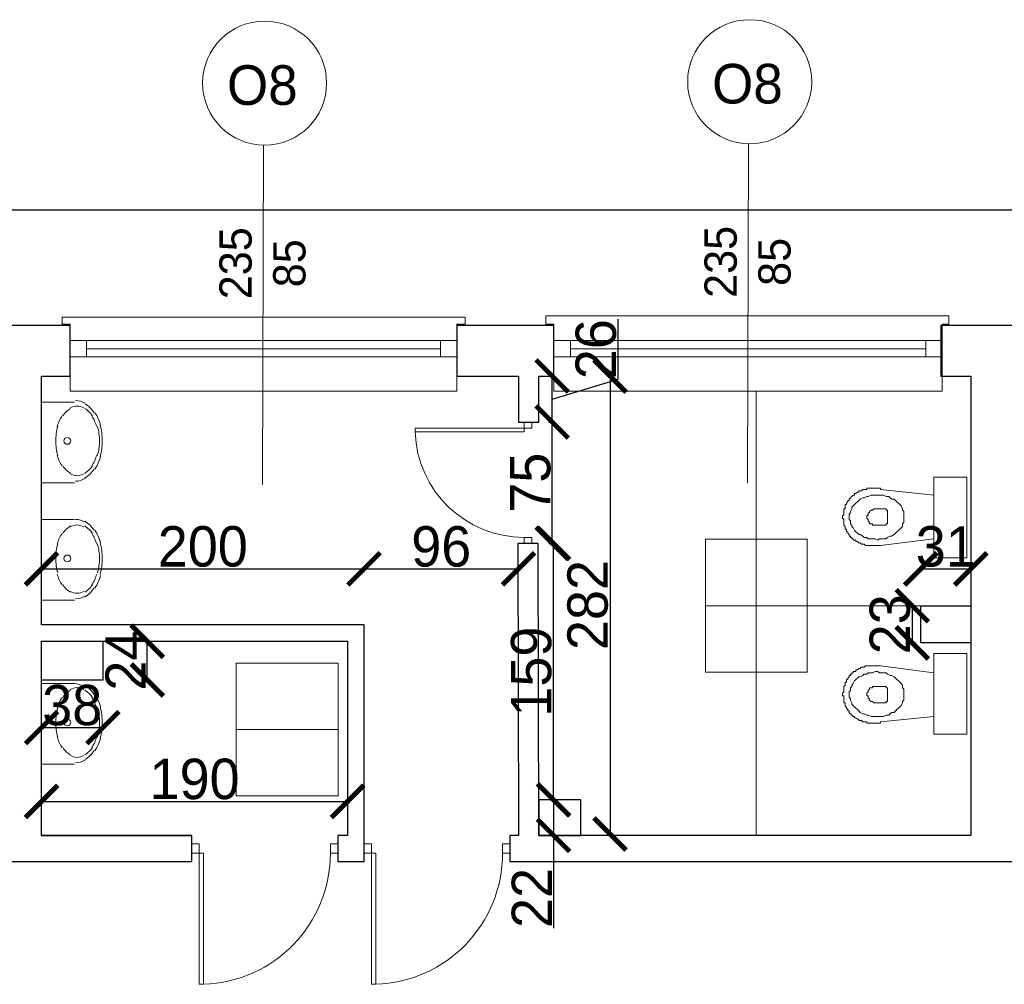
# Model space of a CAD drawing. Header units: centimetres. Extents: x -17621 to 77377, y -18613 to 66.
# Tile 59 of 173: x 14164 to 14774, y -16246 to -15649. Entities that reach past the tile are written whole.
import ezdxf

# ---------------------------------------------------------------- set-up
doc = ezdxf.new("R2010")
doc.units = ezdxf.units.CM
doc.layers.add('0-wymiarowanie rys.CAD', color=5, linetype='Continuous', lineweight=0, true_color=0x0000ff)
for name, color, linetype, lineweight in [('a_drzwi i okna', 2, 'Continuous', 0), ('a_inwentaryzacja', 141, 'Continuous', 0), ('a_wymiarowanie', 211, 'Continuous', 0), ('drzwi', 2, 'Continuous', 0), ('pomieszczenia', 191, 'Continuous', 5)]:
    doc.layers.add(name, color=color, linetype=linetype, lineweight=lineweight)
for name, color, linetype in [('PDF2_A220 ŚCIANY WEWNĘTRZNE', 7, 'Continuous'), ('PDF2_A310 STOLARKA ZEWNĘTRZNA', 7, 'Continuous'), ('PDF2_A720 MEBLE', 7, 'Continuous'), ('PDF2_WIDOKOWA', 7, 'Continuous')]:
    doc.layers.add(name, color=color, linetype=linetype)
doc.styles.add('PDF Century Gothic', font='GOTHIC.TTF')
doc.dimstyles.new('ISO-25', dxfattribs={"dimtxt": 25, "dimasz": 20, "dimexe": 0.6, "dimexo": 0.375, "dimtad": 1, "dimdec": 0, "dimtxsty": 'PDF Century Gothic', "dimblk": 'ARCHTICK', "dimcen": 2.5, "dimadec": 1, "dimazin": 0, "dimtfac": 1, "dimtdec": 0, "dimtmove": 0, "dimatfit": 3, "dimldrblk": 'ARCHTICK', "dimfxl": 2, "dimfxlon": 1, "dimarcsym": 0})

# ---------------------------------------------------------------- blocks, each defined once
blk = doc.blocks.new('_ArchTick')
at = {"color": 0, "linetype": 'ByBlock', "const_width": 0.15}
blk.add_lwpolyline([(-0.5, -0.5), (0.5, 0.5)], dxfattribs=at)
blk = doc.blocks.new('*D333')
at = {"layer": 'a_wymiarowanie', "color": 0, "lineweight": -2, "transparency": 16777216}
for p, q in [((14492.75, -15972.87), (14495.35, -15972.87)), ((14494.75, -16131.72), (14494.75, -15972.87)), ((14492.75, -16131.72), (14495.35, -16131.72))]:
    blk.add_line(p, q, dxfattribs=at)
at = {"layer": 'Defpoints', "color": 0, "transparency": 16777216}
for p in [(14484.87, -15972.87), (14494.75, -15972.87), (14485.72, -16131.72)]:
    blk.add_point(p, dxfattribs=at)
at = {"layer": 'a_wymiarowanie', "color": 0, "lineweight": -2, "transparency": 16777216, "xscale": 20, "yscale": 20, "zscale": 20}
for p, rotation in [((14494.75, -15972.87), 90), ((14494.75, -16131.72), 270)]:
    blk.add_blockref('_ArchTick', p, dxfattribs=dict(at, rotation=rotation))
at = {"layer": 'a_wymiarowanie', "color": 0, "lineweight": 0, "transparency": 16777216, "insert": (14481, -16052.3), "char_height": 25, "attachment_point": 5, "rotation": 90, "style": 'PDF Century Gothic'}
blk.add_mtext('159', dxfattribs=at)
blk = doc.blocks.new('*D81')
at = {"layer": 'a_wymiarowanie', "color": 0, "lineweight": -2, "transparency": 16777216}
for p, q in [((14491.91, -15897.72), (14494.51, -15897.72)), ((14493.91, -15972.87), (14493.91, -15897.72)), ((14491.91, -15972.87), (14494.51, -15972.87))]:
    blk.add_line(p, q, dxfattribs=at)
at = {"layer": 'Defpoints', "color": 0, "transparency": 16777216}
for p in [(14484.87, -15897.72), (14493.91, -15897.72), (14484.87, -15972.87)]:
    blk.add_point(p, dxfattribs=at)
at = {"layer": 'a_wymiarowanie', "color": 0, "lineweight": -2, "transparency": 16777216, "xscale": 20, "yscale": 20, "zscale": 20}
for p, rotation in [((14493.91, -15897.72), 90), ((14493.91, -15972.87), 270)]:
    blk.add_blockref('_ArchTick', p, dxfattribs=dict(at, rotation=rotation))
at = {"layer": 'a_wymiarowanie', "color": 0, "lineweight": 0, "transparency": 16777216, "insert": (14480.47, -15935.3), "char_height": 25, "attachment_point": 5, "rotation": 90, "style": 'PDF Century Gothic'}
blk.add_mtext('75', dxfattribs=at)
blk = doc.blocks.new('*D82')
at = {"layer": 'a_wymiarowanie', "color": 0, "lineweight": -2, "transparency": 16777216}
for p, q in [((14534.83, -15871.2), (14534.83, -15833.94)), ((14491.91, -15869.24), (14494.51, -15869.24)), ((14493.91, -15897.72), (14493.91, -15869.24)), ((14493.91, -15883.48), (14534.83, -15871.2)), ((14491.91, -15897.72), (14494.51, -15897.72))]:
    blk.add_line(p, q, dxfattribs=at)
at = {"layer": 'Defpoints', "color": 0, "transparency": 16777216}
for p in [(14484.87, -15869.24), (14493.91, -15869.24), (14484.87, -15897.72)]:
    blk.add_point(p, dxfattribs=at)
at = {"layer": 'a_wymiarowanie', "color": 0, "lineweight": -2, "transparency": 16777216, "xscale": 20, "yscale": 20, "zscale": 20}
for p, rotation in [((14493.91, -15869.24), 90), ((14493.91, -15897.72), 270)]:
    blk.add_blockref('_ArchTick', p, dxfattribs=dict(at, rotation=rotation))
at = {"layer": 'a_wymiarowanie', "color": 0, "lineweight": 0, "transparency": 16777216, "insert": (14521.08, -15852.57), "char_height": 25, "attachment_point": 5, "rotation": 90, "style": 'PDF Century Gothic'}
blk.add_mtext('26', dxfattribs=at)
blk = doc.blocks.new('*D334')
at = {"layer": 'a_wymiarowanie', "color": 0, "lineweight": -2, "transparency": 16777216}
for p, q in [((14496.75, -16131.72), (14494.15, -16131.72)), ((14494.75, -16131.72), (14494.75, -16153.72)), ((14496.75, -16153.72), (14494.15, -16153.72)), ((14494.75, -16153.72), (14494.75, -16211.24))]:
    blk.add_line(p, q, dxfattribs=at)
at = {"layer": 'Defpoints', "color": 0, "transparency": 16777216}
for p in [(14511.72, -16131.72), (14494.75, -16153.72), (14511.72, -16153.72)]:
    blk.add_point(p, dxfattribs=at)
at = {"layer": 'a_wymiarowanie', "color": 0, "lineweight": -2, "transparency": 16777216, "xscale": 20, "yscale": 20, "zscale": 20}
for p, rotation in [((14494.75, -16131.72), 90), ((14494.75, -16153.72), 270)]:
    blk.add_blockref('_ArchTick', p, dxfattribs=dict(at, rotation=rotation))
at = {"layer": 'a_wymiarowanie', "color": 0, "lineweight": 0, "transparency": 16777216, "insert": (14481.31, -16192.48), "char_height": 25, "attachment_point": 5, "rotation": 90, "style": 'PDF Century Gothic'}
blk.add_mtext('22', dxfattribs=at)
blk = doc.blocks.new('*D335')
at = {"layer": 'a_wymiarowanie', "color": 0, "lineweight": -2, "transparency": 16777216}
for p, q in [((14719.01, -16011.48), (14716.41, -16011.48)), ((14717.01, -16011.48), (14717.01, -16034.48)), ((14719.01, -16034.48), (14716.41, -16034.48))]:
    blk.add_line(p, q, dxfattribs=at)
at = {"layer": 'Defpoints', "color": 0, "transparency": 16777216}
for p in [(14722.26, -16011.48), (14717.01, -16034.48), (14722.26, -16034.48)]:
    blk.add_point(p, dxfattribs=at)
at = {"layer": 'a_wymiarowanie', "color": 0, "lineweight": -2, "transparency": 16777216, "xscale": 20, "yscale": 20, "zscale": 20}
for p, rotation in [((14717.01, -16011.48), 90), ((14717.01, -16034.48), 270)]:
    blk.add_blockref('_ArchTick', p, dxfattribs=dict(at, rotation=rotation))
at = {"layer": 'a_wymiarowanie', "color": 0, "lineweight": 0, "transparency": 16777216, "insert": (14703.26, -16022.98), "char_height": 25, "attachment_point": 5, "rotation": 90, "style": 'PDF Century Gothic'}
blk.add_mtext('23', dxfattribs=at)
blk = doc.blocks.new('*D83')
at = {"layer": 'a_wymiarowanie', "color": 0, "lineweight": -2, "transparency": 16777216}
for p, q in [((14531.74, -15869.24), (14529.14, -15869.24)), ((14529.74, -15869.24), (14529.74, -16152.87)), ((14531.74, -16152.87), (14529.14, -16152.87))]:
    blk.add_line(p, q, dxfattribs=at)
at = {"layer": 'Defpoints', "color": 0, "transparency": 16777216}
for p in [(14753.26, -15869.24), (14529.74, -16152.87), (14753.26, -16152.87)]:
    blk.add_point(p, dxfattribs=at)
at = {"layer": 'a_wymiarowanie', "color": 0, "lineweight": -2, "transparency": 16777216, "xscale": 20, "yscale": 20, "zscale": 20}
for p, rotation in [((14529.74, -15869.24), 90), ((14529.74, -16152.87), 270)]:
    blk.add_blockref('_ArchTick', p, dxfattribs=dict(at, rotation=rotation))
at = {"layer": 'a_wymiarowanie', "color": 0, "lineweight": 0, "transparency": 16777216, "insert": (14515.99, -16011.06), "char_height": 25, "attachment_point": 5, "rotation": 90, "style": 'PDF Century Gothic'}
blk.add_mtext('282', dxfattribs=at)
blk = doc.blocks.new('*D84')
at = {"layer": 'a_wymiarowanie', "color": 0, "lineweight": -2, "transparency": 16777216}
for p, q in [((14177.53, -16134.66), (14177.53, -16132.06)), ((14177.53, -16132.66), (14367.18, -16132.66)), ((14367.18, -16134.66), (14367.18, -16132.06))]:
    blk.add_line(p, q, dxfattribs=at)
at = {"layer": 'Defpoints', "color": 0, "transparency": 16777216}
for p in [(14367.18, -16132.66), (14177.53, -16152.87), (14367.18, -16152.87)]:
    blk.add_point(p, dxfattribs=at)
at = {"layer": 'a_wymiarowanie', "color": 0, "lineweight": -2, "transparency": 16777216, "xscale": 20, "yscale": 20, "zscale": 20, "rotation": 180}
blk.add_blockref('_ArchTick', (14177.53, -16132.66), dxfattribs=at)
at = {"layer": 'a_wymiarowanie', "color": 0, "lineweight": -2, "transparency": 16777216, "xscale": 20, "yscale": 20, "zscale": 20}
blk.add_blockref('_ArchTick', (14367.18, -16132.66), dxfattribs=at)
at = {"layer": 'a_wymiarowanie', "color": 0, "lineweight": 0, "transparency": 16777216, "insert": (14272.36, -16118.9), "char_height": 25, "attachment_point": 5, "style": 'PDF Century Gothic'}
blk.add_mtext('190', dxfattribs=at)
blk = doc.blocks.new('*D85')
at = {"layer": 'a_wymiarowanie', "color": 0, "lineweight": -2, "transparency": 16777216}
for p, q in [((14177.53, -15990.63), (14177.53, -15988.03)), ((14177.53, -15988.63), (14377.34, -15988.63)), ((14377.34, -15990.63), (14377.34, -15988.03))]:
    blk.add_line(p, q, dxfattribs=at)
at = {"layer": 'Defpoints', "color": 0, "transparency": 16777216}
for p in [(14377.34, -15988.63), (14177.53, -16023.33), (14377.34, -16023.33)]:
    blk.add_point(p, dxfattribs=at)
at = {"layer": 'a_wymiarowanie', "color": 0, "lineweight": -2, "transparency": 16777216, "xscale": 20, "yscale": 20, "zscale": 20, "rotation": 180}
blk.add_blockref('_ArchTick', (14177.53, -15988.63), dxfattribs=at)
at = {"layer": 'a_wymiarowanie', "color": 0, "lineweight": -2, "transparency": 16777216, "xscale": 20, "yscale": 20, "zscale": 20}
blk.add_blockref('_ArchTick', (14377.34, -15988.63), dxfattribs=at)
at = {"layer": 'a_wymiarowanie', "color": 0, "lineweight": 0, "transparency": 16777216, "insert": (14277.44, -15974.88), "char_height": 25, "attachment_point": 5, "style": 'PDF Century Gothic'}
blk.add_mtext('200', dxfattribs=at)
blk = doc.blocks.new('*D86')
at = {"layer": 'a_wymiarowanie', "color": 0, "lineweight": -2, "transparency": 16777216}
for p, q in [((14377.34, -15990.63), (14377.34, -15988.03)), ((14377.34, -15988.63), (14473.02, -15988.63)), ((14473.02, -15988.63), (14473.02, -15988.03))]:
    blk.add_line(p, q, dxfattribs=at)
at = {"layer": 'Defpoints', "color": 0, "transparency": 16777216}
for p in [(14473.02, -15988.63), (14473.02, -15988.63), (14377.34, -16023.33)]:
    blk.add_point(p, dxfattribs=at)
at = {"layer": 'a_wymiarowanie', "color": 0, "lineweight": -2, "transparency": 16777216, "xscale": 20, "yscale": 20, "zscale": 20, "rotation": 180}
blk.add_blockref('_ArchTick', (14377.34, -15988.63), dxfattribs=at)
at = {"layer": 'a_wymiarowanie', "color": 0, "lineweight": -2, "transparency": 16777216, "xscale": 20, "yscale": 20, "zscale": 20}
blk.add_blockref('_ArchTick', (14473.02, -15988.63), dxfattribs=at)
at = {"layer": 'a_wymiarowanie', "color": 0, "lineweight": 0, "transparency": 16777216, "insert": (14425.18, -15974.88), "char_height": 25, "attachment_point": 5, "style": 'PDF Century Gothic'}
blk.add_mtext('96', dxfattribs=at)
blk = doc.blocks.new('*D336')
at = {"layer": 'a_wymiarowanie', "color": 0, "lineweight": -2, "transparency": 16777216}
for p, q in [((14722.26, -15990.63), (14722.26, -15988.03)), ((14722.26, -15988.63), (14753.26, -15988.63)), ((14753.26, -15990.63), (14753.26, -15988.03))]:
    blk.add_line(p, q, dxfattribs=at)
at = {"layer": 'Defpoints', "color": 0, "transparency": 16777216}
for p in [(14753.26, -15988.63), (14722.26, -16034.48), (14753.26, -16034.48)]:
    blk.add_point(p, dxfattribs=at)
at = {"layer": 'a_wymiarowanie', "color": 0, "lineweight": -2, "transparency": 16777216, "xscale": 20, "yscale": 20, "zscale": 20, "rotation": 180}
blk.add_blockref('_ArchTick', (14722.26, -15988.63), dxfattribs=at)
at = {"layer": 'a_wymiarowanie', "color": 0, "lineweight": -2, "transparency": 16777216, "xscale": 20, "yscale": 20, "zscale": 20}
blk.add_blockref('_ArchTick', (14753.26, -15988.63), dxfattribs=at)
at = {"layer": 'a_wymiarowanie', "color": 0, "lineweight": 0, "transparency": 16777216, "insert": (14737.76, -15974.88), "char_height": 25, "attachment_point": 5, "style": 'PDF Century Gothic'}
blk.add_mtext('31', dxfattribs=at)
blk = doc.blocks.new('*D87')
at = {"layer": 'a_wymiarowanie', "color": 0, "lineweight": -2, "transparency": 16777216}
for p, q in [((14177.53, -16084.94), (14177.53, -16087.54)), ((14215.53, -16084.94), (14215.53, -16087.54)), ((14177.53, -16086.94), (14215.53, -16086.94))]:
    blk.add_line(p, q, dxfattribs=at)
at = {"layer": 'Defpoints', "color": 0, "transparency": 16777216}
for p in [(14177.53, -16057.49), (14215.53, -16057.49), (14215.53, -16086.94)]:
    blk.add_point(p, dxfattribs=at)
at = {"layer": 'a_wymiarowanie', "color": 0, "lineweight": -2, "transparency": 16777216, "xscale": 20, "yscale": 20, "zscale": 20, "rotation": 180}
blk.add_blockref('_ArchTick', (14177.53, -16086.94), dxfattribs=at)
at = {"layer": 'a_wymiarowanie', "color": 0, "lineweight": -2, "transparency": 16777216, "xscale": 20, "yscale": 20, "zscale": 20}
blk.add_blockref('_ArchTick', (14215.53, -16086.94), dxfattribs=at)
at = {"layer": 'a_wymiarowanie', "color": 0, "lineweight": 0, "transparency": 16777216, "insert": (14196.53, -16073.19), "char_height": 25, "attachment_point": 5, "style": 'PDF Century Gothic'}
blk.add_mtext('38', dxfattribs=at)
blk = doc.blocks.new('*D88')
at = {"layer": 'a_wymiarowanie', "color": 0, "lineweight": -2, "transparency": 16777216}
for p, q in [((14241.04, -16033.49), (14243.64, -16033.49)), ((14243.04, -16057.49), (14243.04, -16033.49)), ((14241.04, -16057.49), (14243.64, -16057.49))]:
    blk.add_line(p, q, dxfattribs=at)
at = {"layer": 'Defpoints', "color": 0, "transparency": 16777216}
for p in [(14231.8, -16033.49), (14243.04, -16033.49), (14231.8, -16057.49)]:
    blk.add_point(p, dxfattribs=at)
at = {"layer": 'a_wymiarowanie', "color": 0, "lineweight": -2, "transparency": 16777216, "xscale": 20, "yscale": 20, "zscale": 20}
for p, rotation in [((14243.04, -16033.49), 90), ((14243.04, -16057.49), 270)]:
    blk.add_blockref('_ArchTick', p, dxfattribs=dict(at, rotation=rotation))
at = {"layer": 'a_wymiarowanie', "color": 0, "lineweight": 0, "transparency": 16777216, "insert": (14229.6, -16045.49), "char_height": 25, "attachment_point": 5, "rotation": 90, "style": 'PDF Century Gothic'}
blk.add_mtext('24', dxfattribs=at)
blk = doc.blocks.new('*D1055')
at = {"layer": '0-wymiarowanie rys.CAD', "color": 0, "linetype": 'Continuous', "lineweight": -2, "transparency": 16777216}
for p, q in [((10837.45, -15768.43), (10837.45, -15765.83)), ((15683.74, -15766.43), (10837.45, -15766.43)), ((15683.74, -15768.43), (15683.74, -15765.83))]:
    blk.add_line(p, q, dxfattribs=at)
at = {"layer": 'Defpoints', "color": 0, "linetype": 'Continuous', "transparency": 16777216}
for p in [(10837.45, -15766.43), (10837.45, -15837.91), (15683.74, -15837.07)]:
    blk.add_point(p, dxfattribs=at)
at = {"layer": '0-wymiarowanie rys.CAD', "color": 0, "linetype": 'Continuous', "lineweight": -2, "transparency": 16777216, "xscale": 20, "yscale": 20, "zscale": 20, "rotation": 180}
blk.add_blockref('_ArchTick', (10837.45, -15766.43), dxfattribs=at)
at = {"layer": '0-wymiarowanie rys.CAD', "color": 0, "linetype": 'Continuous', "lineweight": -2, "transparency": 16777216, "xscale": 20, "yscale": 20, "zscale": 20}
blk.add_blockref('_ArchTick', (15683.74, -15766.43), dxfattribs=at)
at = {"layer": '0-wymiarowanie rys.CAD', "color": 0, "linetype": 'Continuous', "transparency": 16777216, "insert": (13260.6, -15752.67), "char_height": 25, "attachment_point": 5, "style": 'PDF Century Gothic'}
blk.add_mtext('4846', dxfattribs=at)

msp = doc.modelspace()

# ---------------------------------------------------------------- linework, layer by layer
at = {"layer": 'a_drzwi i okna'}
for p, q in [((14314.96, -15726.22), (14314.43, -15936.4)), ((14615.52, -15725.38), (14615, -15935.55))]:
    msp.add_line(p, q, dxfattribs=at)
for centre in [(14315.71, -15687.8), (14616.28, -15686.95)]:
    msp.add_circle(centre, 38.43, dxfattribs=at)
at = {"layer": 'a_inwentaryzacja', "lineweight": 25}
for p, q in [((15095.31, -15837.91), (14734.64, -15837.91)), ((14734.64, -15837.91), (14734.64, -15869.24)), ((14734.64, -15869.24), (14753.26, -15869.24)), ((14753.26, -15869.24), (14753.26, -16153.72)), ((14485.29, -15972.87), (14472.59, -15972.87)), ((14472.59, -15972.87), (14473.02, -16153.72)), ((14485.72, -16153.72), (14485.29, -15972.87)), ((14473.02, -16153.72), (14467.7, -16153.72)), ((14467.7, -16153.72), (14467.7, -16169.81)), ((14753.26, -16153.72), (14485.72, -16153.72)), ((14467.7, -16169.81), (14950.14, -16169.81))]:
    msp.add_line(p, q, dxfattribs=at)
msp.add_lwpolyline([(14057.92, -16169.81), (14270.67, -16169.81), (14270.67, -16153.72), (14177.53, -16153.72), (14177.53, -16033.49), (14367.18, -16033.49), (14367.18, -16153.72), (14361.02, -16153.72), (14361.02, -16169.81), (14377.34, -16169.81), (14377.34, -16023.33), (14177.53, -16023.33), (14177.53, -15869.24), (14195.31, -15869.24), (14195.31, -15837.91), (14135.2, -15837.91)], dxfattribs=at)
for points in [[(14485.72, -15897.83), (14485.72, -15869.24), (14495.03, -15869.24), (14495.03, -15837.91), (14434.92, -15837.91), (14434.92, -15869.24), (14473.02, -15869.24), (14473.02, -15897.83)], [(14753.26, -16011.48), (14753.26, -16034.48), (14722.26, -16034.48), (14722.26, -16011.48)], [(14177.53, -16033.49), (14215.53, -16033.49), (14215.53, -16057.49), (14177.53, -16057.49)], [(14485.72, -16153.72), (14511.72, -16153.72), (14511.72, -16131.72), (14485.72, -16131.72)]]:
    msp.add_lwpolyline(points, close=True, dxfattribs=at)
at = {"layer": 'drzwi'}
for points in [[(14476.56, -15901.59), (14476.56, -15897.83), (14481.32, -15897.83), (14481.32, -15901.59), (14476.56, -15901.59), (14476.56, -15903.84), (14409.07, -15903.84), (14409.03, -15901.59), (14476.56, -15901.59)], [(14275.18, -16164.63), (14270.67, -16164.63), (14270.67, -16158.9), (14275.18, -16158.9), (14275.18, -16164.63), (14277.89, -16164.63), (14277.89, -16245.9), (14275.18, -16245.95), (14275.18, -16164.63)], [(14381.86, -16164.63), (14377.34, -16164.63), (14377.34, -16158.9), (14381.86, -16158.9), (14381.86, -16164.63), (14384.57, -16164.63), (14384.57, -16245.9), (14381.86, -16245.95), (14381.86, -16164.63)]]:
    msp.add_lwpolyline(points, dxfattribs=at)
for points in [[(14476.56, -15969.12), (14476.56, -15972.87), (14481.32, -15972.87), (14481.32, -15969.12)], [(14356.5, -16164.63), (14361.02, -16164.63), (14361.02, -16158.9), (14356.5, -16158.9)], [(14463.18, -16164.63), (14467.7, -16164.63), (14467.7, -16158.9), (14463.18, -16158.9)]]:
    msp.add_lwpolyline(points, close=True, dxfattribs=at)
for centre, radius, start, end in [((14476.44, -15901.68), 67.45, 181.8363, 270.10555), ((14275.29, -16164.78), 81.21, 271.8363, 0.10555), ((14381.97, -16164.78), 81.21, 271.8363, 0.10555)]:
    msp.add_arc(centre, radius, start, end, dxfattribs=at)
at = {"layer": 'PDF2_A220 ŚCIANY WEWNĘTRZNE', "lineweight": 25}
msp.add_lwpolyline([(14177.53, -16153.72), (14270.67, -16153.72)], dxfattribs=at)
at = {"layer": 'PDF2_A310 STOLARKA ZEWNĘTRZNA', "lineweight": 5}
for points in [[(14434.92, -15878.55), (14434.92, -15837.07), (14440, -15837.07), (14440, -15832.83), (14195.31, -15832.83), (14190.23, -15832.83), (14190.23, -15837.07), (14195.31, -15837.07), (14195.31, -15878.55)], [(14735.48, -15878.55), (14735.48, -15837.07), (14739.72, -15837.07), (14739.72, -15831.99), (14495.03, -15831.99), (14489.95, -15831.99), (14489.95, -15837.07), (14495.03, -15837.07), (14495.03, -15878.55)], [(14434.92, -15857.39), (14424.76, -15857.39), (14205.47, -15857.39), (14195.31, -15857.39), (14195.31, -15847.23), (14205.47, -15847.23), (14424.76, -15847.23), (14434.92, -15847.23)], [(14735.48, -15857.39), (14725.32, -15857.39), (14505.19, -15857.39), (14495.03, -15857.39), (14495.03, -15847.23), (14505.19, -15847.23), (14725.32, -15847.23), (14735.48, -15847.23)]]:
    msp.add_lwpolyline(points, close=True, dxfattribs=at)
for points in [[(14205.47, -15847.23), (14205.47, -15857.39)], [(14424.76, -15847.23), (14424.76, -15857.39)], [(14505.19, -15847.23), (14505.19, -15857.39)], [(14725.32, -15847.23), (14725.32, -15857.39)], [(14424.76, -15852.31), (14205.47, -15852.31)], [(14725.32, -15852.31), (14505.19, -15852.31)]]:
    msp.add_lwpolyline(points, dxfattribs=at)
at = {"layer": 'PDF2_A720 MEBLE', "lineweight": 0}
for points in [[(14197.85, -15935.28), (14177.53, -15935.28), (14177.53, -15885.33), (14197.85, -15885.33)], [(14197.85, -15958.14), (14177.53, -15958.14), (14177.53, -16008.09), (14197.85, -16008.09)], [(14197.85, -16059.74), (14177.53, -16059.74), (14177.53, -16109.69), (14197.85, -16109.69)]]:
    msp.add_lwpolyline(points, dxfattribs=at)
for points in [[(14203.67, -15888.97, 0.138478), (14199.46, -15887.79, 0.138478), (14195.26, -15888.98)], [(14187.58, -15900.38, 0.068272), (14186.34, -15909.38, 0.068272), (14187.58, -15918.39)], [(14212.2, -15918.38, 0.068248), (14213.43, -15909.37, 0.068272), (14212.2, -15900.37)], [(14213.77, -15919.29, 0.068248), (14215.13, -15909.37, 0.068273), (14213.77, -15899.45)], [(14195.26, -15929.78, 0.138479), (14199.47, -15930.97, 0.138478), (14203.67, -15929.78)], [(14203.67, -15962.64, 0.138478), (14199.46, -15961.45, 0.138478), (14195.26, -15962.64)], [(14187.58, -15973.19, 0.068248), (14186.34, -15982.2, 0.068272), (14187.58, -15991.2)], [(14212.2, -15991.2, 0.068272), (14213.43, -15982.19, 0.068272), (14212.2, -15973.18)], [(14213.77, -15992.11, 0.068273), (14215.13, -15982.19, 0.068273), (14213.77, -15972.27)], [(14195.26, -16002.6, 0.138478), (14199.47, -16003.78, 0.138478), (14203.67, -16002.6)], [(14203.67, -16063.39, 0.138478), (14199.46, -16062.21, 0.138478), (14195.26, -16063.4)], [(14213.77, -16093.71, 0.068273), (14215.13, -16083.79, 0.068273), (14213.77, -16073.87)], [(14187.58, -16074.8, 0.068248), (14186.34, -16083.8, 0.068272), (14187.58, -16092.81)], [(14212.2, -16092.8, 0.068272), (14213.43, -16083.79, 0.068272), (14212.2, -16074.79)], [(14195.26, -16104.2, 0.138478), (14199.47, -16105.39, 0.138478), (14203.67, -16104.2)]]:
    msp.add_lwpolyline(points, format="xyb", dxfattribs=at)
for points in [[(14730.4, -15981.85), (14730.4, -15931.89), (14750.72, -15931.89), (14750.72, -15981.85)], [(14730.4, -15942.9), (14697.38, -15939.51), (14697.38, -15938.67), (14696.54, -15938.67), (14695.69, -15938.67), (14694.84, -15938.67), (14694, -15938.67), (14693.15, -15938.67), (14692.3, -15938.67), (14691.46, -15938.67), (14690.61, -15938.67), (14689.76, -15938.67), (14688.92, -15938.67), (14688.92, -15939.51), (14688.07, -15939.51), (14687.22, -15939.51), (14686.38, -15939.51), (14685.53, -15940.36), (14684.68, -15940.36), (14683.84, -15940.36), (14683.84, -15941.21), (14682.99, -15941.21), (14682.14, -15942.05), (14681.3, -15942.05), (14681.3, -15942.9), (14680.45, -15942.9), (14679.6, -15943.75), (14678.76, -15944.59), (14677.91, -15945.44), (14677.91, -15946.29), (14677.06, -15946.29), (14677.06, -15947.13), (14676.22, -15947.98), (14676.22, -15948.83), (14675.37, -15948.83), (14675.37, -15949.67), (14675.37, -15950.52), (14675.37, -15951.37), (14674.52, -15951.37), (14674.52, -15952.21), (14674.52, -15953.06), (14674.52, -15953.91), (14674.52, -15954.75), (14674.52, -15955.6), (14673.68, -15955.6), (14673.68, -15956.45), (14673.68, -15957.29), (14674.52, -15958.14), (14674.52, -15958.99), (14674.52, -15959.83), (14674.52, -15960.68), (14674.52, -15961.53), (14675.37, -15962.37), (14675.37, -15963.22), (14675.37, -15964.07), (14676.22, -15964.07), (14676.22, -15964.91), (14676.22, -15965.76), (14677.06, -15965.76), (14677.06, -15966.61), (14677.91, -15967.45), (14677.91, -15968.3), (14678.76, -15968.3), (14678.76, -15969.15), (14679.6, -15969.15), (14679.6, -15969.99), (14680.45, -15969.99), (14680.45, -15970.84), (14681.3, -15970.84), (14682.14, -15970.84), (14682.14, -15971.69), (14682.99, -15971.69), (14683.84, -15972.53), (14684.68, -15972.53), (14685.53, -15973.38), (14686.38, -15973.38), (14687.22, -15973.38), (14688.07, -15974.23), (14688.92, -15974.23), (14689.76, -15974.23), (14690.61, -15974.23), (14691.46, -15974.23), (14692.3, -15974.23), (14693.15, -15974.23), (14694, -15974.23), (14694.84, -15974.23), (14695.69, -15974.23), (14696.54, -15974.23), (14697.38, -15974.23), (14730.4, -15969.99)], [(14711.78, -15956.45), (14711.78, -15958.14), (14711.78, -15958.99), (14711.78, -15959.83), (14710.93, -15960.68), (14710.93, -15962.37), (14710.08, -15963.22), (14709.24, -15964.07), (14708.39, -15964.91), (14707.54, -15965.76), (14706.7, -15966.61), (14705.85, -15967.45), (14704.16, -15968.3), (14703.31, -15968.3), (14701.62, -15969.15), (14700.77, -15969.99), (14699.08, -15969.99), (14698.23, -15969.99), (14696.54, -15969.99), (14695.69, -15970.84), (14694, -15969.99), (14692.3, -15969.99), (14691.46, -15969.99), (14689.76, -15969.99), (14688.92, -15969.15), (14687.22, -15969.15), (14686.38, -15968.3), (14684.68, -15967.45), (14683.84, -15967.45), (14682.99, -15966.61), (14682.14, -15965.76), (14681.3, -15964.91), (14680.45, -15963.22), (14679.6, -15962.37), (14679.6, -15961.53), (14678.76, -15960.68), (14678.76, -15958.99), (14677.91, -15958.14), (14677.91, -15957.29), (14677.91, -15955.6), (14677.91, -15954.75), (14678.76, -15953.91), (14678.76, -15953.06), (14679.6, -15951.37), (14679.6, -15950.52), (14680.45, -15949.67), (14681.3, -15948.83), (14682.14, -15947.98), (14682.99, -15947.13), (14683.84, -15946.29), (14684.68, -15945.44), (14686.38, -15944.59), (14687.22, -15944.59), (14688.92, -15943.75), (14689.76, -15943.75), (14691.46, -15942.9), (14692.3, -15942.9), (14694, -15942.9), (14695.69, -15942.9), (14696.54, -15942.9), (14698.23, -15942.9), (14699.08, -15942.9), (14700.77, -15943.75), (14702.46, -15943.75), (14703.31, -15944.59), (14704.16, -15945.44), (14705.85, -15945.44), (14706.7, -15946.29), (14707.54, -15947.13), (14708.39, -15947.98), (14709.24, -15948.83), (14710.08, -15949.67), (14710.93, -15951.37), (14710.93, -15952.21), (14711.78, -15953.06), (14711.78, -15954.75), (14711.78, -15955.6)], [(14701.62, -15956.45), (14701.62, -15959.83), (14701.62, -15960.68), (14700.77, -15960.68), (14700.77, -15961.53), (14699.92, -15961.53), (14699.08, -15961.53), (14694, -15961.53), (14693.15, -15961.53), (14692.3, -15961.53), (14692.3, -15960.68), (14691.46, -15960.68), (14690.61, -15960.68), (14690.61, -15959.83), (14689.76, -15958.99), (14689.76, -15958.14), (14688.92, -15957.29), (14688.92, -15956.45), (14688.92, -15955.6), (14689.76, -15955.6), (14689.76, -15954.75), (14689.76, -15953.91), (14690.61, -15953.91), (14690.61, -15953.06), (14691.46, -15952.21), (14692.3, -15952.21), (14693.15, -15951.37), (14694, -15951.37), (14699.08, -15951.37), (14699.92, -15951.37), (14700.77, -15951.37), (14700.77, -15952.21), (14701.62, -15952.21), (14701.62, -15953.06), (14701.62, -15953.91)], [(14730.4, -16041.11), (14730.4, -16091.07), (14750.72, -16091.07), (14750.72, -16041.11)], [(14730.4, -16080.06), (14697.38, -16083.45), (14697.38, -16084.29), (14696.54, -16084.29), (14695.69, -16084.29), (14694.84, -16084.29), (14694, -16084.29), (14693.15, -16084.29), (14692.3, -16084.29), (14691.46, -16084.29), (14690.61, -16084.29), (14689.76, -16084.29), (14688.92, -16084.29), (14688.92, -16083.45), (14688.07, -16083.45), (14687.22, -16083.45), (14686.38, -16083.45), (14685.53, -16082.6), (14684.68, -16082.6), (14683.84, -16082.6), (14683.84, -16081.75), (14682.99, -16081.75), (14682.14, -16080.91), (14681.3, -16080.91), (14681.3, -16080.06), (14680.45, -16080.06), (14679.6, -16079.21), (14678.76, -16078.37), (14677.91, -16077.52), (14677.91, -16076.67), (14677.06, -16076.67), (14677.06, -16075.83), (14676.22, -16074.98), (14676.22, -16074.13), (14675.37, -16074.13), (14675.37, -16073.29), (14675.37, -16072.44), (14675.37, -16071.59), (14674.52, -16071.59), (14674.52, -16070.75), (14674.52, -16069.9), (14674.52, -16069.05), (14674.52, -16068.21), (14674.52, -16067.36), (14673.68, -16067.36), (14673.68, -16066.51), (14673.68, -16065.67), (14674.52, -16064.82), (14674.52, -16063.97), (14674.52, -16063.13), (14674.52, -16062.28), (14674.52, -16061.43), (14675.37, -16060.59), (14675.37, -16059.74), (14675.37, -16058.89), (14676.22, -16058.89), (14676.22, -16058.05), (14676.22, -16057.2), (14677.06, -16057.2), (14677.06, -16056.35), (14677.91, -16055.51), (14677.91, -16054.66), (14678.76, -16054.66), (14678.76, -16053.81), (14679.6, -16053.81), (14679.6, -16052.97), (14680.45, -16052.97), (14680.45, -16052.12), (14681.3, -16052.12), (14682.14, -16052.12), (14682.14, -16051.27), (14682.99, -16051.27), (14683.84, -16050.43), (14684.68, -16050.43), (14685.53, -16049.58), (14686.38, -16049.58), (14687.22, -16049.58), (14688.07, -16048.73), (14688.92, -16048.73), (14689.76, -16048.73), (14690.61, -16048.73), (14691.46, -16048.73), (14692.3, -16048.73), (14693.15, -16048.73), (14694, -16048.73), (14694.84, -16048.73), (14695.69, -16048.73), (14696.54, -16048.73), (14697.38, -16048.73), (14730.4, -16052.97)], [(14711.78, -16066.51), (14711.78, -16064.82), (14711.78, -16063.97), (14711.78, -16063.13), (14710.93, -16062.28), (14710.93, -16060.59), (14710.08, -16059.74), (14709.24, -16058.89), (14708.39, -16058.05), (14707.54, -16057.2), (14706.7, -16056.35), (14705.85, -16055.51), (14704.16, -16054.66), (14703.31, -16054.66), (14701.62, -16053.81), (14700.77, -16052.97), (14699.08, -16052.97), (14698.23, -16052.97), (14696.54, -16052.97), (14695.69, -16052.12), (14694, -16052.12), (14692.3, -16052.97), (14691.46, -16052.97), (14689.76, -16052.97), (14688.92, -16053.81), (14687.22, -16053.81), (14686.38, -16054.66), (14684.68, -16055.51), (14683.84, -16055.51), (14682.99, -16056.35), (14682.14, -16057.2), (14681.3, -16058.05), (14680.45, -16059.74), (14679.6, -16060.59), (14679.6, -16061.43), (14678.76, -16062.28), (14678.76, -16063.97), (14677.91, -16064.82), (14677.91, -16065.67), (14677.91, -16066.51), (14677.91, -16068.21), (14678.76, -16069.05), (14678.76, -16069.9), (14679.6, -16071.59), (14679.6, -16072.44), (14680.45, -16073.29), (14681.3, -16074.13), (14682.14, -16074.98), (14682.99, -16075.83), (14683.84, -16076.67), (14684.68, -16077.52), (14686.38, -16078.37), (14687.22, -16078.37), (14688.92, -16079.21), (14689.76, -16079.21), (14691.46, -16080.06), (14692.3, -16080.06), (14694, -16080.06), (14695.69, -16080.06), (14696.54, -16080.06), (14698.23, -16080.06), (14699.08, -16080.06), (14700.77, -16079.21), (14702.46, -16079.21), (14703.31, -16078.37), (14704.16, -16077.52), (14705.85, -16077.52), (14706.7, -16076.67), (14707.54, -16075.83), (14708.39, -16074.98), (14709.24, -16074.13), (14710.08, -16073.29), (14710.93, -16071.59), (14710.93, -16070.75), (14711.78, -16069.9), (14711.78, -16068.21), (14711.78, -16067.36)], [(14701.62, -16066.51), (14701.62, -16063.13), (14701.62, -16062.28), (14700.77, -16062.28), (14700.77, -16061.43), (14699.92, -16061.43), (14699.08, -16061.43), (14694, -16061.43), (14693.15, -16061.43), (14692.3, -16061.43), (14692.3, -16062.28), (14691.46, -16062.28), (14690.61, -16062.28), (14690.61, -16063.13), (14689.76, -16063.97), (14689.76, -16064.82), (14688.92, -16065.67), (14688.92, -16066.51), (14688.92, -16067.36), (14689.76, -16067.36), (14689.76, -16068.21), (14689.76, -16069.05), (14690.61, -16069.05), (14690.61, -16069.9), (14691.46, -16070.75), (14692.3, -16070.75), (14693.15, -16071.59), (14694, -16071.59), (14699.08, -16071.59), (14699.92, -16071.59), (14700.77, -16071.59), (14700.77, -16070.75), (14701.62, -16070.75), (14701.62, -16069.9), (14701.62, -16069.05)]]:
    msp.add_lwpolyline(points, close=True, dxfattribs=at)
for centre in [(14193.54, -15909.38), (14193.54, -15982.19), (14193.54, -16083.8)]:
    msp.add_circle(centre, 2.12, dxfattribs=at)
for centre, radius, start, end in [((14198.62, -15895.83), 11.43, 58.47113, 90.00723), ((14203.7, -15902.6), 15.66, 121.5434, 145.98822), ((14196.08, -15902.6), 15.66, 34.02635, 58.47117), ((14194.39, -15902.6), 19.05, 34.02653, 58.47104), ((14209.63, -15906.84), 23.28, 145.98814, 164.38471), ((14189.31, -15906.84), 23.28, 15.62986, 34.02643), ((14188.46, -15906.84), 26.67, 15.62978, 34.02651), ((14209.63, -15911.92), 23.28, 195.62986, 214.02643), ((14189.31, -15911.92), 23.28, 325.99357, 344.3902), ((14188.46, -15911.92), 26.67, 325.99369, 344.39012), ((14203.7, -15916.15), 15.66, 214.02635, 238.47117), ((14196.08, -15916.15), 15.66, 301.549, 325.99359), ((14194.39, -15916.15), 19.05, 301.54903, 325.99362), ((14198.62, -15922.92), 11.43, 270.01278, 301.54899), ((14198.62, -15969.49), 11.43, 58.47113, 90.00723), ((14203.7, -15975.42), 15.66, 121.549, 145.99359), ((14196.08, -15975.42), 15.66, 34.02635, 58.47117), ((14194.39, -15975.42), 19.05, 34.02653, 58.47104), ((14188.46, -15979.65), 26.67, 15.62978, 34.02651), ((14209.63, -15979.65), 23.28, 145.99357, 164.3902), ((14189.31, -15979.65), 23.28, 15.62986, 34.02643), ((14209.63, -15985.58), 23.28, 195.62986, 214.02643), ((14189.31, -15985.58), 23.28, 325.98814, 344.38471), ((14188.46, -15985.58), 26.67, 325.98806, 344.38479), ((14203.7, -15989.81), 15.66, 214.02635, 238.47117), ((14196.08, -15989.81), 15.66, 301.5434, 325.98822), ((14194.39, -15989.81), 19.05, 301.54354, 325.98804), ((14198.62, -15995.74), 11.43, 270.00734, 301.54344), ((14197.78, -16071.17), 11.43, 58.47113, 90.00723), ((14194.39, -16077.02), 19.05, 34.02653, 58.47104), ((14209.63, -16081.26), 23.28, 145.99357, 164.3902), ((14203.7, -16077.02), 15.66, 121.549, 145.99359), ((14196.08, -16077.02), 15.66, 34.02635, 58.47117), ((14189.31, -16081.26), 23.28, 15.62986, 34.02643), ((14188.46, -16081.26), 26.67, 15.62978, 34.02651), ((14209.63, -16086.34), 23.28, 195.62986, 214.02643), ((14189.31, -16086.34), 23.28, 325.98814, 344.38471), ((14188.46, -16086.34), 26.67, 325.98806, 344.38479), ((14203.7, -16090.57), 15.66, 214.02635, 238.47117), ((14196.08, -16090.57), 15.66, 301.5434, 325.98822), ((14194.39, -16090.57), 19.05, 301.54354, 325.98804), ((14198.62, -16097.34), 11.43, 270.00734, 301.54344)]:
    msp.add_arc(centre, radius, start, end, dxfattribs=at)
at = {"layer": 'PDF2_WIDOKOWA', "lineweight": 5}
for points in [[(14620.34, -15878.55), (14620.34, -16153.72)], [(14753.26, -16011.48), (14620.34, -16011.48)]]:
    msp.add_lwpolyline(points, dxfattribs=at)
at = {"layer": 'pomieszczenia'}
for p, q in [((14588.8, -16011.48), (14651.88, -16011.48)), ((14298.14, -16088.13), (14361.22, -16088.13))]:
    msp.add_line(p, q, dxfattribs=at)
for points in [[(14588.8, -15970.31), (14651.88, -15970.31), (14651.88, -16052.65), (14588.8, -16052.65)], [(14298.14, -16046.96), (14361.22, -16046.96), (14361.22, -16129.3), (14298.14, -16129.3)]]:
    msp.add_lwpolyline(points, close=True, dxfattribs=at)

# ---------------------------------------------------------------- texts
at = {"layer": 'a_drzwi i okna', "char_height": 24.547, "attachment_point": 7, "style": 'PDF Century Gothic'}
for insert in [(14292.42, -15701.62), (14592.99, -15700.77)]:
    msp.add_mtext_dynamic_manual_height_columns('O8', width=220.698, gutter_width=15.34, heights=[199.83], dxfattribs=dict(at, insert=insert))
at = {"layer": 'a_drzwi i okna', "char_height": 20, "attachment_point": 1, "rotation": 90, "style": 'PDF Century Gothic'}
for insert in [(14287.7, -15889.28), (14588.26, -15888.44)]:
    msp.add_mtext_dynamic_manual_height_columns('\\pxqc;235\\P85', width=179.8157, gutter_width=12.5, heights=[162.81], dxfattribs=dict(at, insert=insert))

# ---------------------------------------------------------------- dimensions: what is measured, and where the dimension line sits
at = {"layer": '0-wymiarowanie rys.CAD', "linetype": 'Continuous'}
dim = msp.add_linear_dim(base=(10837.45, -15766.43), p1=(15683.74, -15837.07), p2=(10837.45, -15837.91), dimstyle='ISO-25', dxfattribs=at)
dim.commit()
dim.dimension.update_dxf_attribs({"geometry": '*D1055', "text_midpoint": (13260.6, -15752.67)})
at = {"layer": 'a_wymiarowanie', "lineweight": 0}
dim = msp.add_linear_dim(base=(14493.91, -15869.24), p1=(14484.87, -15897.72), p2=(14484.87, -15869.24), angle=90, text='26', dimstyle='ISO-25', override={"dimtmove": 1}, dxfattribs=at)
dim.commit()
dim.dimension.update_dxf_attribs({"geometry": '*D82', "text_midpoint": (14521.08, -15870.58)})
dim = msp.add_linear_dim(base=(14529.74, -16152.87), p1=(14753.26, -15869.24), p2=(14753.26, -16152.87), angle=90, text='282', dimstyle='ISO-25', dxfattribs=at)
dim.commit()
dim.dimension.update_dxf_attribs({"geometry": '*D83', "text_midpoint": (14515.99, -16011.06)})
dim = msp.add_linear_dim(base=(14493.91, -15897.72), p1=(14484.87, -15972.87), p2=(14484.87, -15897.72), angle=90, dimstyle='ISO-25', override={"dimtmove": 1}, dxfattribs=at)
dim.commit()
dim.dimension.update_dxf_attribs({"geometry": '*D81', "text_midpoint": (14480.47, -15935.3)})
for base, p1, p2, picture, middle in [((14377.34, -15988.63), (14177.53, -16023.33), (14377.34, -16023.33), '*D85', (14277.44, -15974.88)), ((14753.26, -15988.63), (14722.26, -16034.48), (14753.26, -16034.48), '*D336', (14737.76, -15974.88)), ((14215.53, -16086.94), (14177.53, -16057.49), (14215.53, -16057.49), '*D87', (14196.53, -16073.19)), ((14367.18, -16132.66), (14177.53, -16152.87), (14367.18, -16152.87), '*D84', (14272.36, -16118.9))]:
    dim = msp.add_linear_dim(base=base, p1=p1, p2=p2, dimstyle='ISO-25', dxfattribs=at)
    dim.commit()
    dim.dimension.update_dxf_attribs({"geometry": picture, "text_midpoint": middle})
dim = msp.add_linear_dim(base=(14473.02, -15988.63), p1=(14377.34, -16023.33), p2=(14473.02, -15988.63), dimstyle='ISO-25', override={"dimtmove": 1}, dxfattribs=at)
dim.commit()
dim.dimension.update_dxf_attribs({"geometry": '*D86', "text_midpoint": (14425.18, -15974.88)})
for base, p1, p2, picture, middle in [((14494.75, -15972.87), (14485.72, -16131.72), (14484.87, -15972.87), '*D333', (14481, -16052.3)), ((14494.75, -16153.72), (14511.72, -16131.72), (14511.72, -16153.72), '*D334', (14481.31, -16192.48))]:
    dim = msp.add_linear_dim(base=base, p1=p1, p2=p2, angle=90, dimstyle='ISO-25', dxfattribs=at)
    dim.commit()
    dim.dimension.update_dxf_attribs({"geometry": picture, "text_midpoint": middle})
for base, p1, p2, picture, middle in [((14717.01, -16034.48), (14722.26, -16011.48), (14722.26, -16034.48), '*D335', (14717.01, -16022.98)), ((14243.04, -16033.49), (14231.8, -16057.49), (14231.8, -16033.49), '*D88', (14243.04, -16045.49))]:
    dim = msp.add_linear_dim(base=base, p1=p1, p2=p2, angle=90, dimstyle='ISO-25', dxfattribs=at)
    dim.commit()
    dim.dimension.update_dxf_attribs({"geometry": picture, "text_midpoint": middle, "dimtype": 160})

doc.saveas('drawing.dxf')
